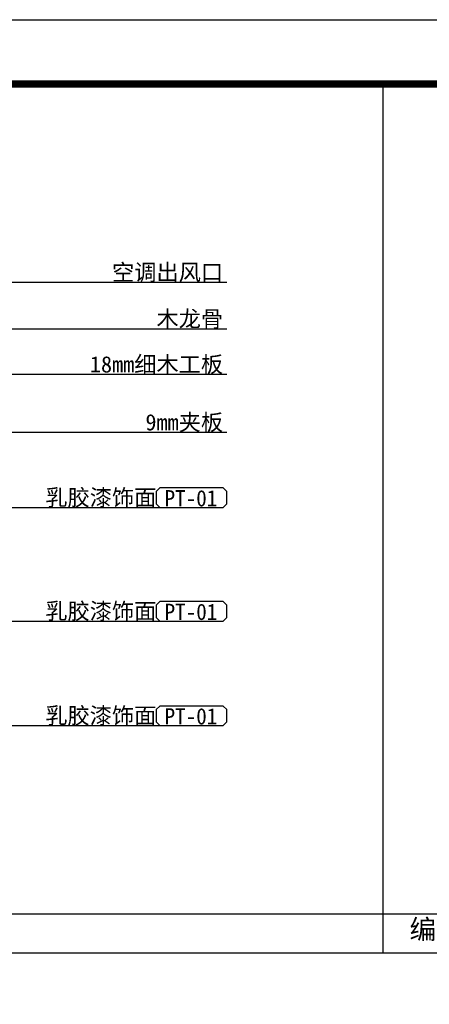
# Model space of a CAD drawing. Header units: millimetres. Extents: x -53 to 3023, y -53 to 2153.
# Tile 26 of 52: x 1075 to 1389, y 1344 to 2100. Entities that reach past the tile are written whole.
import ezdxf
from ezdxf.enums import TextEntityAlignment as Align

# ---------------------------------------------------------------- set-up
doc = ezdxf.new("R2010")
doc.units = ezdxf.units.MM
doc.header["$LTSCALE"] = 5
for name, color, linetype in [('A-建筑-拆墙', 251, 'Continuous'), ('A-建筑-窗户', 4, 'Continuous'), ('A2图框$0$E-图框', 100, 'Continuous'), ('E--图例', 3, 'Continuous'), ('E-文本', 7, 'Continuous'), ('F-文本', 61, 'Continuous')]:
    doc.layers.add(name, color=color, linetype=linetype)
doc.layers.add('A-批量打印图层', color=251, linetype='Continuous', plot=False)
doc.layers.add('A2图框$0$图框外线', color=1, linetype='Continuous', plot=False)
doc.styles.add('-宋体', font='SimSun.ttf', dxfattribs={"width": 0.8})
doc.styles.get("Standard").update_dxf_attribs({"font": 'SimSun.ttf'})
doc.styles.add('TXT', font='gbenor.shx', dxfattribs={"width": 0.7})
doc.styles.add('黑体', font='SIMHEI_0.TTF')
doc.dimstyles.new('1', dxfattribs={"dimscale": 0, "dimtxt": 2.5, "dimasz": 1.5, "dimexe": 1, "dimexo": 0, "dimgap": 0.3, "dimtad": 1, "dimdec": 0, "dimzin": 0, "dimdsep": 46, "dimtxsty": 'Standard', "dimblk": 'ARCHTICK', "dimcen": 0.09, "dimclrd": 8, "dimclre": 8, "dimclrt": 4, "dimadec": 0, "dimazin": 0, "dimtfac": 1, "dimtdec": 0, "dimtix": 1, "dimtofl": 0, "dimtmove": 2, "dimatfit": 3, "dimldrblk": 'DOTSMALL', "dimfxl": 5, "dimfxlon": 1, "dimtolj": 1, "dimtzin": 0, "dimarcsym": 0})

# ---------------------------------------------------------------- blocks, each defined once
blk = doc.blocks.new('A2图框')
at = {"layer": 'A2图框$0$E-图框', "color": 4, "const_width": 1.13}
blk.add_lwpolyline([(-363.4, 295.3), (209.38, 295.3), (209.38, -104.9), (-363.4, -104.9)], close=True, dxfattribs=at)
at = {"layer": 'A2图框$0$图框外线', "color": 1}
blk.add_lwpolyline([(-374.72, 305.2), (219.28, 305.2), (219.28, -114.8), (-374.72, -114.8)], close=True, dxfattribs=at)
blk.add_lwpolyline([(-374.72, 305.2), (219.28, 305.2), (219.28, -114.8), (-374.72, -114.8)], close=True, dxfattribs=at)
blk.add_lwpolyline([(-374.72, 305.2), (219.28, 305.2), (219.28, -114.8), (-374.72, -114.8)], close=True, dxfattribs=at)
blk = doc.blocks.new('_ArchTick')
at = {"color": 0, "linetype": 'ByBlock', "const_width": 0.15}
blk.add_lwpolyline([(-0.5, -0.5), (0.5, 0.5)], dxfattribs=at)
blk = doc.blocks.new('材料编号1')
at = {"layer": 'E--图例', "color": 3}
blk.add_lwpolyline([(8.72, -1.9), (8.72, -0.64), (8.35, -0.27), (1.89, -0.27), (1.52, -0.64), (1.52, -1.9), (1.89, -2.27), (8.35, -2.27)], close=True, dxfattribs=at)
at = {"layer": 'E-文本', "style": 'TXT', "width": 0.7}
blk.add_attdef('编号', (1.61, -2.3), '', height=2, dxfattribs=at)
blk = doc.blocks.new('0')
at = {"color": 3}
for p, q in [((-535120.94, 505315.06), (-535120.94, 505448.61)), ((-535380.33, 505321.13), (-534861.54, 505321.13)), ((-535380.33, 505315.13), (-534861.54, 505315.13))]:
    blk.add_line(p, q, dxfattribs=at)
at = {"layer": 'A-批量打印图层'}
blk.add_lwpolyline([(-535391.64, 505458.51), (-534797.64, 505458.51), (-534797.64, 505038.51), (-535391.64, 505038.51)], close=True, dxfattribs=at)
at = {"layer": 'A-建筑-窗户', "ltscale": 0.5}
blk.add_blockref('A2图框', (-535016.93, 505153.31), dxfattribs=at)
at = {"layer": 'F-文本', "color": 43}
ref = blk.add_blockref('材料编号1', (-535142.67, 505383.16), dxfattribs=dict(at, xscale=1.5, yscale=1.5, zscale=1.5, rotation=180))
ref.add_attrib('编号', 'PT-01', (-535154.48, 505383.74), dxfattribs={"color": 7, "height": 2.5, "style": '-宋体', "width": 0.951562})
ref = blk.add_blockref('材料编号1', (-535142.67, 505365.71), dxfattribs=dict(at, xscale=1.5, yscale=1.5, zscale=1.5, rotation=180))
ref.add_attrib('编号', 'PT-01', (-535154.48, 505366.29), dxfattribs={"color": 7, "height": 2.5, "style": '-宋体', "width": 0.951562})
ref = blk.add_blockref('材料编号1', (-535142.67, 505349.66), dxfattribs=dict(at, xscale=1.5, yscale=1.5, zscale=1.5, rotation=180))
ref.add_attrib('编号', 'PT-01', (-535154.48, 505350.24), dxfattribs={"color": 7, "height": 2.5, "style": '-宋体', "width": 0.951562})
at = {"layer": 'E-文本', "style": '黑体'}
blk.add_text('编号:', height=3, dxfattribs=at).set_placement((-535116.89, 505318.77), align=Align.MIDDLE_LEFT)
at = {"layer": 'E-文本', "char_height": 2.5, "width": 67.2735, "attachment_point": 9, "style": '-宋体'}
for s, insert in [('{\\W1;空调出风口}', (-535145.5, 505418.18)), ('{\\W1;木龙骨}', (-535145.5, 505411.04)), ('{\\W1;18mm细木工板}', (-535145.5, 505404.03)), ('{\\W1;9mm夹板}', (-535145.5, 505395.13)), ('{\\W1;乳胶漆饰面}', (-535155.74, 505383.57)), ('{\\W1;乳胶漆饰面}', (-535155.74, 505366.12)), ('{\\W1;乳胶漆饰面}', (-535155.74, 505350.06))]:
    blk.add_mtext(s, dxfattribs=dict(at, insert=insert))
at = {"layer": 'A-建筑-拆墙'}
for points in [[(-535225.12, 505418.18), (-535144.95, 505418.18)], [(-535207.41, 505411.04), (-535144.95, 505411.04)], [(-535211.94, 505404.03), (-535144.95, 505404.03)], [(-535206.24, 505395.13), (-535144.95, 505395.13)], [(-535209.02, 505383.57), (-535155.19, 505383.57)], [(-535249.32, 505366.12), (-535155.19, 505366.12)], [(-535205.54, 505350.06), (-535155.19, 505350.06)]]:
    blk.add_leader(points, dimstyle='1', override={"dimscale": 0.487633, "dimasz": 0.75, "dimtad": 0, "dimldrblk": 'Dot'}, dxfattribs=at)

msp = doc.modelspace()

# ---------------------------------------------------------------- block references
at = {"xscale": 5, "yscale": 5, "zscale": 5}
msp.add_blockref('0', (2676958.21, -2525192.55), dxfattribs=at)

doc.saveas('drawing.dxf')
